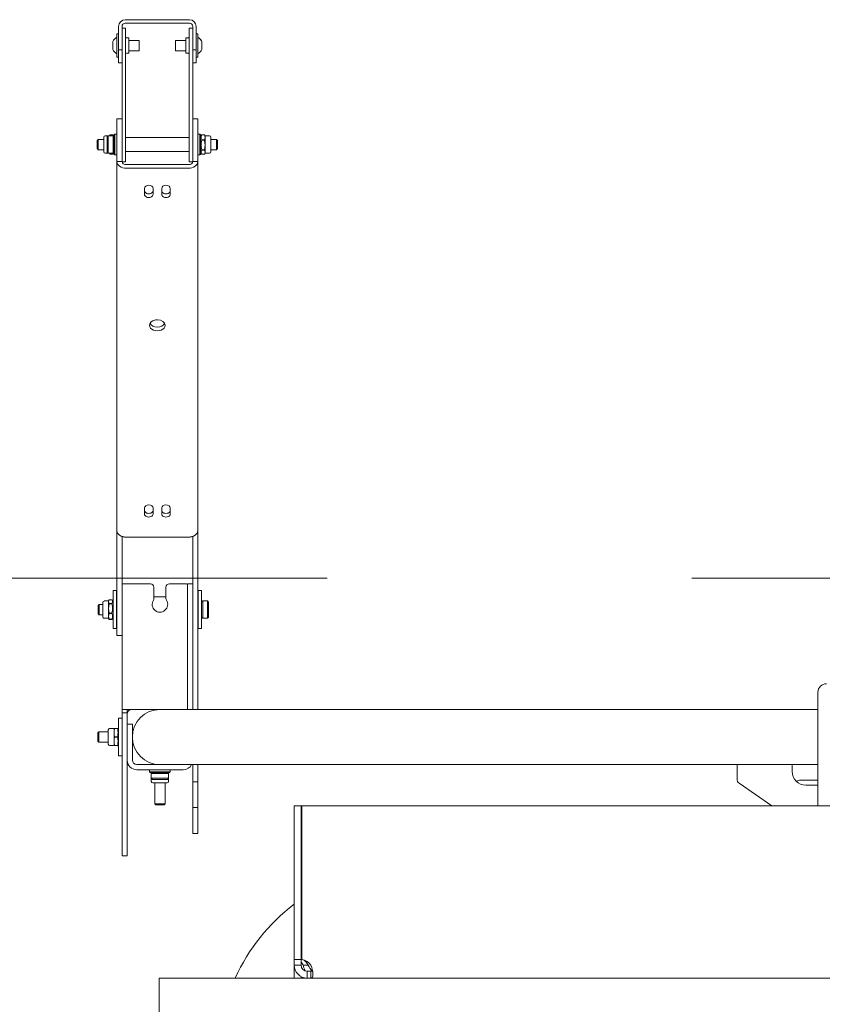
# Model space of a CAD drawing. Header units: millimetres. Extents: x 11681 to 15516, y 25095 to 29743.
# Tile 21 of 96: x 12364 to 12410, y 28100 to 28157. Entities that reach past the tile are written whole.
import ezdxf

# ---------------------------------------------------------------- set-up
doc = ezdxf.new("R2010")
doc.units = ezdxf.units.MM
doc.linetypes.add('Przerywana podwójnie', pattern=[109.361107, 52.916665, -21.166666, 14.111111, -21.166666])
doc.layers.add('00 - nowa technologia myjni_Nr_pióra__95', color=7, linetype='Continuous', lineweight=20, true_color=0x7c7c7c)
doc.layers.add('410-K Osie główne_Nr_pióra__95', color=7, linetype='Continuous', lineweight=0, true_color=0x7c7c7c)
doc.layers.add('XREF', color=8, linetype='Continuous', lineweight=9)

# ---------------------------------------------------------------- blocks, each defined once
blk = doc.blocks.new('parter 2025.10.15')
at = {"layer": '00 - nowa technologia myjni_Nr_pióra__95', "color": 8, "linetype": 'Continuous', "lineweight": 5}
for p, q in [((91.279, 2766.237), (87.558, 2766.237)), ((87.169, 2765.847), (87.169, 2764.987)), ((87.368, 2765.847), (87.368, 2764.987)), ((87.368, 2765.737), (87.569, 2765.737)), ((87.368, 2765.737), (87.368, 2765.237)), ((91.279, 2766.037), (87.558, 2766.037)), ((87.569, 2765.737), (87.569, 2765.237)), ((91.268, 2765.237), (91.268, 2765.737)), ((91.469, 2765.737), (91.268, 2765.737)), ((91.469, 2764.987), (91.469, 2765.847)), ((91.669, 2764.987), (91.669, 2765.847)), ((87.068, 2764.737), (87.068, 2765.417)), ((87.169, 2765.417), (87.068, 2765.417)), ((87.169, 2764.987), (87.169, 2764.487)), ((87.368, 2764.237), (87.368, 2765.237)), ((87.368, 2764.987), (87.368, 2764.487)), ((87.569, 2764.237), (87.569, 2765.237)), ((87.619, 2765.182), (87.769, 2765.182)), ((87.769, 2765.182), (87.769, 2764.612)), ((87.769, 2765.037), (88.369, 2765.037)), ((88.369, 2765.037), (88.369, 2764.737)), ((90.468, 2764.737), (90.468, 2765.037)), ((91.068, 2765.037), (90.468, 2765.037)), ((91.068, 2764.862), (91.068, 2765.182)), ((91.219, 2765.182), (91.068, 2765.182)), ((91.268, 2765.237), (91.268, 2764.237)), ((91.469, 2764.487), (91.469, 2764.987)), ((91.669, 2765.417), (91.669, 2764.737)), ((91.669, 2765.417), (91.769, 2765.417)), ((91.669, 2765.137), (91.669, 2765.136)), ((91.669, 2764.487), (91.669, 2764.987)), ((91.769, 2765.417), (91.769, 2764.737)), ((86.84, 2764.968), (86.839, 2764.965)), ((86.839, 2764.965), (86.839, 2764.862)), ((86.839, 2764.862), (86.839, 2764.854)), ((86.84, 2764.859), (86.839, 2764.862)), ((86.84, 2764.859), (86.839, 2764.854)), ((86.839, 2764.854), (86.839, 2764.846)), ((86.839, 2764.846), (86.839, 2764.634)), ((86.84, 2764.629), (86.839, 2764.634)), ((86.839, 2764.626), (86.839, 2764.634)), ((86.839, 2764.626), (86.84, 2764.629)), ((86.839, 2764.626), (86.839, 2764.509)), ((86.839, 2764.509), (86.84, 2764.506)), ((86.84, 2764.506), (86.839, 2764.509)), ((87.068, 2764.057), (87.068, 2764.737)), ((87.169, 2764.487), (87.368, 2764.487)), ((87.169, 2764.487), (87.169, 2764.237)), ((87.368, 2764.487), (87.368, 2764.237)), ((87.769, 2764.612), (87.769, 2764.292)), ((87.769, 2764.437), (88.369, 2764.437)), ((87.769, 2764.437), (88.369, 2764.437)), ((87.769, 2764.437), (88.369, 2764.437)), ((87.769, 2764.437), (88.369, 2764.437)), ((88.369, 2764.737), (88.369, 2764.437)), ((90.468, 2764.437), (90.468, 2764.737)), ((91.068, 2764.437), (90.468, 2764.437)), ((91.068, 2764.437), (90.468, 2764.437)), ((91.068, 2764.437), (90.468, 2764.437)), ((91.068, 2764.437), (90.468, 2764.437)), ((91.068, 2764.292), (91.068, 2764.862)), ((91.669, 2764.487), (91.469, 2764.487)), ((91.469, 2764.237), (91.469, 2764.487)), ((91.669, 2764.737), (91.669, 2764.057)), ((91.669, 2764.237), (91.669, 2764.487)), ((91.769, 2764.737), (91.769, 2764.057)), ((91.997, 2764.968), (91.998, 2764.965)), ((91.997, 2764.968), (91.998, 2764.965)), ((91.997, 2764.846), (91.998, 2764.848)), ((91.998, 2764.84), (91.997, 2764.846)), ((91.997, 2764.615), (91.998, 2764.62)), ((91.997, 2764.615), (91.998, 2764.612)), ((91.998, 2764.509), (91.997, 2764.506)), ((91.998, 2764.508), (91.997, 2764.506)), ((91.998, 2764.967), (91.998, 2764.965)), ((91.998, 2764.848), (91.998, 2764.965)), ((91.998, 2764.848), (91.998, 2764.84)), ((91.998, 2764.628), (91.998, 2764.84)), ((91.998, 2764.62), (91.998, 2764.628)), ((91.998, 2764.612), (91.998, 2764.62)), ((91.998, 2764.509), (91.998, 2764.612)), ((87.169, 2764.057), (87.068, 2764.057)), ((87.169, 2764.057), (87.068, 2764.057)), ((87.169, 2764.057), (87.068, 2764.057)), ((87.169, 2764.057), (87.068, 2764.057)), ((87.169, 2764.237), (87.169, 2763.737)), ((87.368, 2764.237), (87.368, 2764.022)), ((87.368, 2764.237), (87.368, 2763.804)), ((87.569, 2764.237), (87.569, 2763.804)), ((87.619, 2764.292), (87.769, 2764.292)), ((87.619, 2764.292), (87.769, 2764.292)), ((87.619, 2764.292), (87.769, 2764.292)), ((87.619, 2764.292), (87.769, 2764.292)), ((91.219, 2764.292), (91.068, 2764.292)), ((91.219, 2764.292), (91.068, 2764.292)), ((91.219, 2764.292), (91.068, 2764.292)), ((91.219, 2764.292), (91.068, 2764.292)), ((91.268, 2763.804), (91.268, 2764.237)), ((91.469, 2764.237), (91.469, 2763.737)), ((91.469, 2763.804), (91.469, 2764.237)), ((91.669, 2764.237), (91.669, 2763.737)), ((91.669, 2764.057), (91.769, 2764.057)), ((91.669, 2764.057), (91.769, 2764.057)), ((91.669, 2764.057), (91.769, 2764.057)), ((91.669, 2764.057), (91.769, 2764.057)), ((87.169, 2763.737), (87.368, 2763.737)), ((87.368, 2763.804), (87.368, 2763.371)), ((87.368, 2758.987), (87.368, 2763.371)), ((87.569, 2763.804), (87.569, 2763.371)), ((87.569, 2758.987), (87.569, 2763.371)), ((91.268, 2763.371), (91.268, 2763.804)), ((91.268, 2763.371), (91.268, 2758.987)), ((91.469, 2763.371), (91.469, 2763.804)), ((91.669, 2763.737), (91.469, 2763.737)), ((91.469, 2763.371), (91.469, 2758.987)), ((87.068, 2758.046), (87.068, 2760.487)), ((87.368, 2760.487), (87.068, 2760.487)), ((91.469, 2760.487), (91.469, 2760.048)), ((91.469, 2760.487), (91.769, 2760.487)), ((91.769, 2760.487), (91.769, 2760.048)), ((91.469, 2760.048), (91.469, 2758.046)), ((91.769, 2760.048), (91.769, 2758.046)), ((85.929, 2759.226), (85.99, 2759.287)), ((85.99, 2759.287), (85.99, 2758.694)), ((85.99, 2759.287), (86.308, 2759.287)), ((86.308, 2759.406), (86.308, 2758.579)), ((86.39, 2759.487), (86.568, 2759.487)), ((86.508, 2759.427), (86.568, 2759.487)), ((86.508, 2758.755), (86.508, 2759.427)), ((86.568, 2758.723), (86.568, 2759.487)), ((86.848, 2759.487), (86.568, 2759.487)), ((86.651, 2759.487), (86.658, 2759.507)), ((86.676, 2759.543), (86.836, 2759.543)), ((86.676, 2759.543), (86.676, 2759.543)), ((86.837, 2759.543), (86.836, 2759.543)), ((86.848, 2758.723), (86.848, 2759.487)), ((86.909, 2759.427), (86.848, 2759.487)), ((86.909, 2759.432), (86.865, 2759.507)), ((86.909, 2759.547), (86.949, 2759.587)), ((86.909, 2759.547), (86.909, 2759.227)), ((86.949, 2759.587), (86.949, 2759.244)), ((86.949, 2759.587), (87.068, 2759.587)), ((91.268, 2759.387), (87.569, 2759.387)), ((91.769, 2759.488), (91.769, 2759.587)), ((91.888, 2759.587), (91.769, 2759.587)), ((91.769, 2758.387), (91.769, 2759.488)), ((91.769, 2758.587), (91.769, 2759.335)), ((91.888, 2759.488), (91.888, 2759.587)), ((91.929, 2759.547), (91.888, 2759.587)), ((91.929, 2759.547), (91.888, 2759.587)), ((91.888, 2758.387), (91.888, 2759.488)), ((91.929, 2759.432), (91.995, 2759.547)), ((91.929, 2759.455), (91.929, 2759.547)), ((91.929, 2758.427), (91.929, 2759.455)), ((91.929, 2758.752), (91.929, 2759.432)), ((92.001, 2759.557), (91.995, 2759.547)), ((92.001, 2759.555), (92.001, 2759.557)), ((92.161, 2759.557), (92.001, 2759.557)), ((92.161, 2759.555), (92.001, 2759.555)), ((92.001, 2759.232), (92.001, 2759.255)), ((92.161, 2759.255), (92.001, 2759.255)), ((92.161, 2759.555), (92.161, 2759.557)), ((92.161, 2759.557), (92.164, 2759.547)), ((92.161, 2759.232), (92.161, 2759.255)), ((92.186, 2759.487), (92.164, 2759.547)), ((92.186, 2759.405), (92.186, 2759.487)), ((92.447, 2759.487), (92.186, 2759.487)), ((92.186, 2758.959), (92.186, 2759.405)), ((92.529, 2758.766), (92.529, 2759.406)), ((92.847, 2759.287), (92.529, 2759.287)), ((92.847, 2758.828), (92.847, 2759.287)), ((92.908, 2759.226), (92.847, 2759.287)), ((85.929, 2759.226), (85.929, 2758.755)), ((85.929, 2758.755), (85.929, 2758.748)), ((85.929, 2758.748), (85.99, 2758.687)), ((85.99, 2758.694), (85.99, 2758.687)), ((85.99, 2758.687), (86.308, 2758.687)), ((86.508, 2758.547), (86.508, 2758.755)), ((86.568, 2758.487), (86.568, 2758.723)), ((86.848, 2758.487), (86.848, 2758.723)), ((86.909, 2759.227), (86.909, 2758.427)), ((86.949, 2759.244), (86.949, 2758.387)), ((87.368, 2758.987), (87.368, 2757.997)), ((87.368, 2758.046), (87.368, 2758.911)), ((87.569, 2758.987), (87.569, 2757.987)), ((91.268, 2757.987), (91.268, 2758.987)), ((91.469, 2758.905), (91.469, 2758.987)), ((91.929, 2758.542), (91.929, 2758.752)), ((92.161, 2759.232), (92.001, 2759.232)), ((92.001, 2758.664), (92.001, 2758.686)), ((92.161, 2758.686), (92.001, 2758.686)), ((92.161, 2758.664), (92.161, 2758.686)), ((92.161, 2758.686), (92.161, 2758.686)), ((92.186, 2758.723), (92.186, 2758.959)), ((92.186, 2758.54), (92.186, 2758.723)), ((92.529, 2758.568), (92.529, 2758.766)), ((92.847, 2758.687), (92.529, 2758.687)), ((92.847, 2758.687), (92.847, 2758.828)), ((92.908, 2758.748), (92.847, 2758.687)), ((92.908, 2758.861), (92.908, 2759.226)), ((92.908, 2758.748), (92.908, 2758.861)), ((86.308, 2758.579), (86.308, 2758.568)), ((86.39, 2758.487), (86.651, 2758.487)), ((86.508, 2758.547), (86.568, 2758.487)), ((86.848, 2758.487), (86.568, 2758.487)), ((86.651, 2758.487), (86.658, 2758.467)), ((86.676, 2758.437), (86.836, 2758.437)), ((86.676, 2758.437), (86.676, 2758.431)), ((86.676, 2758.431), (86.836, 2758.431)), ((86.676, 2758.431), (86.676, 2758.431)), ((86.836, 2758.437), (86.836, 2758.431)), ((86.909, 2758.547), (86.848, 2758.487)), ((86.909, 2758.542), (86.865, 2758.467)), ((86.909, 2758.427), (86.949, 2758.387)), ((86.949, 2758.387), (87.068, 2758.387)), ((86.949, 2758.387), (87.068, 2758.387)), ((91.268, 2758.587), (87.568, 2758.587)), ((91.268, 2758.587), (87.569, 2758.587)), ((91.888, 2758.387), (91.769, 2758.387)), ((91.888, 2758.387), (91.769, 2758.387)), ((91.929, 2758.427), (91.888, 2758.387)), ((91.929, 2758.427), (91.888, 2758.387)), ((91.929, 2758.542), (91.995, 2758.427)), ((92.001, 2758.418), (91.995, 2758.427)), ((92.161, 2758.664), (92.001, 2758.664)), ((92.161, 2758.418), (92.001, 2758.418)), ((92.161, 2758.418), (92.164, 2758.427)), ((92.186, 2758.487), (92.164, 2758.427)), ((92.186, 2758.487), (92.186, 2758.54)), ((92.447, 2758.487), (92.186, 2758.487)), ((92.186, 2758.487), (92.269, 2758.487)), ((87.068, 2758.046), (87.068, 2758.009)), ((87.068, 2758.009), (87.068, 2757.997)), ((87.368, 2758.009), (87.068, 2758.009)), ((87.068, 2736.572), (87.068, 2757.997)), ((87.368, 2758.046), (87.368, 2758.009)), ((87.368, 2758.009), (87.368, 2757.997)), ((87.368, 2757.987), (87.569, 2757.987)), ((87.619, 2757.82), (91.219, 2757.82)), ((87.619, 2757.608), (91.219, 2757.608)), ((91.469, 2757.987), (91.268, 2757.987)), ((91.469, 2758.009), (91.469, 2758.046)), ((91.469, 2757.997), (91.469, 2758.009)), ((91.469, 2758.009), (91.769, 2758.009)), ((91.769, 2758.009), (91.769, 2758.046)), ((91.769, 2757.997), (91.769, 2758.009)), ((91.769, 2736.572), (91.769, 2757.997)), ((88.669, 2756.088), (88.669, 2756.441)), ((89.169, 2756.088), (89.169, 2756.441)), ((89.669, 2756.088), (89.669, 2756.441)), ((90.168, 2756.088), (90.168, 2756.441)), ((88.669, 2737.527), (88.669, 2737.88)), ((89.169, 2737.527), (89.169, 2737.88)), ((89.669, 2737.527), (89.669, 2737.88)), ((90.168, 2737.527), (90.168, 2737.88)), ((87.068, 2736.572), (87.068, 2736.501)), ((87.068, 2736.501), (87.068, 2736.324)), ((91.769, 2736.501), (91.769, 2736.572)), ((91.769, 2736.501), (91.769, 2736.324)), ((87.068, 2736.324), (87.068, 2736.183)), ((87.068, 2736.183), (87.068, 2730.915)), ((87.368, 2736.225), (87.368, 2736.183)), ((87.368, 2736.183), (87.368, 2731.054)), ((91.219, 2736.183), (87.619, 2736.183)), ((91.219, 2736.183), (87.619, 2736.183)), ((91.469, 2736.183), (91.469, 2736.225)), ((91.469, 2730.279), (91.469, 2736.183)), ((91.769, 2736.183), (91.769, 2736.324)), ((91.769, 2730.279), (91.769, 2736.183)), ((86.848, 2733.076), (86.848, 2731.561)), ((86.848, 2733.076), (87.049, 2733.076)), ((87.049, 2733.076), (87.049, 2731.561)), ((87.368, 2726.176), (87.368, 2733.476)), ((87.368, 2733.476), (87.919, 2733.476)), ((89.019, 2733.476), (87.919, 2733.476)), ((89.218, 2732.622), (89.218, 2733.275)), ((89.919, 2732.622), (89.919, 2733.275)), ((91.118, 2733.476), (90.119, 2733.476)), ((91.169, 2733.476), (91.169, 2732.976)), ((91.469, 2733.476), (91.169, 2733.476)), ((91.169, 2732.976), (91.169, 2726.176)), ((91.788, 2733.076), (91.788, 2731.561)), ((91.788, 2733.076), (91.989, 2733.076)), ((91.989, 2733.076), (91.989, 2731.561)), ((86.248, 2732.394), (86.248, 2731.56)), ((86.33, 2732.476), (86.591, 2732.476)), ((86.591, 2732.476), (86.606, 2732.516)), ((86.591, 2732.476), (86.591, 2732.439)), ((86.591, 2732.439), (86.591, 2732.044)), ((86.616, 2732.542), (86.617, 2732.542)), ((86.617, 2732.542), (86.776, 2732.542)), ((86.776, 2732.542), (86.776, 2732.542)), ((86.788, 2732.525), (86.794, 2732.515)), ((86.848, 2732.421), (86.794, 2732.516)), ((86.848, 2732.421), (86.794, 2732.515)), ((87.049, 2732.675), (87.068, 2732.696)), ((87.049, 2732.675), (87.049, 2732.311)), ((89.218, 2732.725), (89.919, 2732.725)), ((91.788, 2732.426), (91.768, 2732.446)), ((91.788, 2732.426), (91.769, 2732.445)), ((91.989, 2732.416), (92.049, 2732.476)), ((91.989, 2732.416), (91.989, 2731.538)), ((92.049, 2732.476), (92.049, 2731.479)), ((92.049, 2732.476), (92.328, 2732.476)), ((92.388, 2732.416), (92.328, 2732.476)), ((92.328, 2732.476), (92.328, 2731.479)), ((92.388, 2732.416), (92.328, 2732.476)), ((92.388, 2732.416), (92.388, 2731.538)), ((85.988, 2732.214), (86.05, 2732.276)), ((85.988, 2732.214), (85.988, 2731.739)), ((86.05, 2732.276), (86.05, 2731.678)), ((86.05, 2732.276), (86.248, 2732.276)), ((86.591, 2732.044), (86.591, 2731.581)), ((86.617, 2732.335), (86.776, 2732.335)), ((86.617, 2732.335), (86.617, 2732.315)), ((86.617, 2732.315), (86.776, 2732.315)), ((86.776, 2732.335), (86.776, 2732.315)), ((87.049, 2732.311), (87.049, 2731.276)), ((91.469, 2732.104), (91.469, 2726.176)), ((85.988, 2731.739), (85.988, 2731.737)), ((85.988, 2731.737), (86.05, 2731.676)), ((86.05, 2731.678), (86.05, 2731.676)), ((86.05, 2731.676), (86.248, 2731.676)), ((86.05, 2731.676), (86.248, 2731.676)), ((86.248, 2731.56), (86.248, 2731.557)), ((86.33, 2731.475), (86.591, 2731.475)), ((86.33, 2731.475), (86.591, 2731.475)), ((86.591, 2731.581), (86.591, 2731.479)), ((86.591, 2731.479), (86.591, 2731.475)), ((86.591, 2731.475), (86.606, 2731.436)), ((86.616, 2731.41), (86.617, 2731.41)), ((86.617, 2731.773), (86.617, 2731.749)), ((86.617, 2731.773), (86.776, 2731.773)), ((86.617, 2731.749), (86.776, 2731.749)), ((86.617, 2731.413), (86.776, 2731.413)), ((86.617, 2731.413), (86.617, 2731.41)), ((86.617, 2731.41), (86.776, 2731.41)), ((86.776, 2731.773), (86.776, 2731.749)), ((86.776, 2731.413), (86.776, 2731.41)), ((86.776, 2731.41), (86.776, 2731.41)), ((86.848, 2731.531), (86.794, 2731.436)), ((86.848, 2731.531), (86.794, 2731.436)), ((86.848, 2731.561), (86.848, 2730.876)), ((87.049, 2731.561), (87.049, 2730.876)), ((87.049, 2731.276), (87.068, 2731.256)), ((91.788, 2731.526), (91.768, 2731.505)), ((91.788, 2731.526), (91.769, 2731.506)), ((91.788, 2731.561), (91.788, 2730.876)), ((91.989, 2731.561), (91.989, 2730.876)), ((91.989, 2731.538), (91.989, 2731.536)), ((91.989, 2731.536), (92.049, 2731.475)), ((92.049, 2731.479), (92.049, 2731.475)), ((92.049, 2731.475), (92.328, 2731.475)), ((92.049, 2731.475), (92.328, 2731.475)), ((92.388, 2731.536), (92.328, 2731.475)), ((92.388, 2731.536), (92.328, 2731.475)), ((92.328, 2731.479), (92.328, 2731.475)), ((92.328, 2731.476), (92.328, 2731.475)), ((92.388, 2731.538), (92.388, 2731.536)), ((86.848, 2730.876), (87.049, 2730.876)), ((86.848, 2730.876), (87.049, 2730.876)), ((87.068, 2730.476), (87.068, 2730.915)), ((91.788, 2730.876), (91.989, 2730.876)), ((91.788, 2730.876), (91.989, 2730.876)), ((87.368, 2730.476), (87.068, 2730.476)), ((87.368, 2730.476), (87.068, 2730.476)), ((91.469, 2730.279), (91.469, 2729.218)), ((91.769, 2730.279), (91.769, 2729.218)), ((91.469, 2726.176), (91.469, 2729.218)), ((91.769, 2726.176), (91.769, 2729.218)), ((127.769, 2727.189), (127.769, 2720.576)), ((87.919, 2726.176), (87.368, 2726.176)), ((87.368, 2726.176), (87.368, 2725.976)), ((87.668, 2726.176), (87.668, 2725.976)), ((89.557, 2726.176), (87.919, 2726.176)), ((89.269, 2726.176), (89.269, 2726.147)), ((89.568, 2726.176), (97.668, 2726.176)), ((97.668, 2726.176), (127.769, 2726.176)), ((87.169, 2725.676), (87.169, 2724.164)), ((87.169, 2725.676), (87.368, 2725.676)), ((87.368, 2725.976), (87.368, 2725.775)), ((87.668, 2725.976), (87.368, 2725.976)), ((87.368, 2725.775), (87.368, 2725.591)), ((87.368, 2725.591), (87.368, 2725.418)), ((87.668, 2725.976), (87.668, 2725.775)), ((87.668, 2725.775), (87.668, 2725.591)), ((87.668, 2725.591), (87.668, 2725.418)), ((86.568, 2724.994), (86.568, 2724.21)), ((86.65, 2725.076), (86.911, 2725.076)), ((86.911, 2725.076), (86.911, 2724.831)), ((86.937, 2725.079), (87.096, 2725.079)), ((86.937, 2725.079), (86.937, 2725.066)), ((86.937, 2725.066), (87.096, 2725.066)), ((87.096, 2725.079), (87.096, 2725.066)), ((87.169, 2725.02), (87.137, 2725.076)), ((87.368, 2725.418), (87.368, 2725.1)), ((87.368, 2725.1), (87.368, 2724.927)), ((87.668, 2725.418), (87.668, 2725.1)), ((87.668, 2725.326), (87.968, 2725.326)), ((87.668, 2724.826), (87.668, 2725.326)), ((87.668, 2725.1), (87.668, 2724.927)), ((87.968, 2724.826), (87.968, 2725.326)), ((85.968, 2724.814), (86.03, 2724.876)), ((85.968, 2724.814), (85.968, 2724.367)), ((86.03, 2724.876), (86.03, 2724.314)), ((86.03, 2724.876), (86.568, 2724.876)), ((86.911, 2724.831), (86.911, 2724.331)), ((86.937, 2724.595), (86.937, 2724.569)), ((86.937, 2724.595), (87.096, 2724.595)), ((86.937, 2724.569), (87.096, 2724.569)), ((87.096, 2724.595), (87.096, 2724.569)), ((87.368, 2724.927), (87.368, 2718.676)), ((87.668, 2724.927), (87.668, 2718.676)), ((87.668, 2724.826), (87.668, 2723.226)), ((87.968, 2724.876), (87.997, 2724.876)), ((87.968, 2724.826), (87.968, 2724.586)), ((87.968, 2724.564), (87.968, 2723.226)), ((85.968, 2724.367), (85.968, 2724.337)), ((85.968, 2724.337), (86.03, 2724.276)), ((86.03, 2724.314), (86.03, 2724.276)), ((86.03, 2724.276), (86.568, 2724.276)), ((86.568, 2724.21), (86.568, 2724.157)), ((86.65, 2724.076), (86.911, 2724.076)), ((86.911, 2724.331), (86.911, 2724.14)), ((86.911, 2724.14), (86.911, 2724.076)), ((86.937, 2724.092), (87.096, 2724.092)), ((86.937, 2724.092), (86.937, 2724.079)), ((86.937, 2724.079), (87.096, 2724.079)), ((86.937, 2724.073), (87.096, 2724.073)), ((87.096, 2724.092), (87.096, 2724.079)), ((87.169, 2724.131), (87.137, 2724.076)), ((87.169, 2724.164), (87.169, 2723.476)), ((87.968, 2724.276), (87.997, 2724.276)), ((87.169, 2723.476), (87.368, 2723.476)), ((88.219, 2722.976), (90.919, 2722.976)), ((88.219, 2722.675), (90.919, 2722.675)), ((88.969, 2722.675), (90.098, 2722.675)), ((88.969, 2722.556), (88.969, 2722.675)), ((89.269, 2723.004), (89.269, 2722.976)), ((89.568, 2722.976), (97.668, 2722.976)), ((90.098, 2722.675), (90.168, 2722.675)), ((90.168, 2722.556), (90.168, 2722.675)), ((90.168, 2722.556), (90.168, 2722.675)), ((91.408, 2722.976), (91.465, 2722.976)), ((91.469, 2722.176), (91.469, 2722.976)), ((91.769, 2722.976), (97.668, 2722.976)), ((91.769, 2722.176), (91.769, 2722.976)), ((97.668, 2722.976), (123.118, 2722.976)), ((123.115, 2722.976), (97.668, 2722.976)), ((123.069, 2722.133), (123.069, 2722.926)), ((123.118, 2722.976), (126.219, 2722.976)), ((126.219, 2722.976), (127.769, 2722.976)), ((127.768, 2722.976), (126.219, 2722.976)), ((126.268, 2722.926), (126.268, 2722.576)), ((88.969, 2722.556), (90.098, 2722.556)), ((89.008, 2722.516), (88.969, 2722.556)), ((89.008, 2722.516), (90.063, 2722.516)), ((89.066, 2722.443), (89.068, 2722.443)), ((89.066, 2722.284), (89.066, 2722.443)), ((89.066, 2722.284), (89.068, 2722.284)), ((89.124, 2722.516), (89.068, 2722.484)), ((89.129, 2722.516), (89.068, 2722.456)), ((89.132, 2722.456), (89.068, 2722.456)), ((89.068, 2722.456), (89.068, 2722.176)), ((89.068, 2721.997), (89.068, 2722.176)), ((89.132, 2722.176), (89.068, 2722.176)), ((89.129, 2722.116), (89.068, 2722.176)), ((89.185, 2722.516), (89.129, 2722.516)), ((89.185, 2722.116), (89.129, 2722.116)), ((90.069, 2722.456), (89.132, 2722.456)), ((90.069, 2722.176), (89.132, 2722.176)), ((90.009, 2722.516), (89.185, 2722.516)), ((90.009, 2722.116), (89.185, 2722.116)), ((90.009, 2722.516), (90.069, 2722.456)), ((90.009, 2722.116), (90.069, 2722.176)), ((90.013, 2722.516), (90.069, 2722.484)), ((90.063, 2722.516), (90.128, 2722.516)), ((90.069, 2722.456), (90.069, 2722.176)), ((90.069, 2721.997), (90.069, 2722.258)), ((90.072, 2722.284), (90.072, 2722.443)), ((90.098, 2722.556), (90.168, 2722.556)), ((90.128, 2722.516), (90.168, 2722.556)), ((90.128, 2722.516), (90.168, 2722.556)), ((91.469, 2721.976), (91.469, 2722.176)), ((91.769, 2721.976), (91.769, 2722.176)), ((89.15, 2721.916), (89.934, 2721.916)), ((89.269, 2720.697), (89.269, 2721.916)), ((89.868, 2720.697), (89.868, 2721.916)), ((89.934, 2721.916), (89.987, 2721.916)), ((91.469, 2721.776), (91.469, 2721.976)), ((91.469, 2721.976), (91.769, 2721.976)), ((91.469, 2721.776), (91.469, 2720.676)), ((91.769, 2721.776), (91.769, 2721.976)), ((91.769, 2721.776), (91.769, 2720.676)), ((125.086, 2720.576), (123.197, 2721.886)), ((127.769, 2722.075), (126.769, 2722.075)), ((127.769, 2721.776), (127.068, 2721.776)), ((89.269, 2720.697), (89.83, 2720.697)), ((89.33, 2720.636), (89.269, 2720.697)), ((89.33, 2720.636), (89.777, 2720.636)), ((89.777, 2720.636), (89.807, 2720.636)), ((89.807, 2720.636), (89.868, 2720.697)), ((89.83, 2720.697), (89.868, 2720.697)), ((91.469, 2720.476), (91.469, 2720.676)), ((91.469, 2720.276), (91.469, 2720.476)), ((91.469, 2720.476), (91.769, 2720.476)), ((91.769, 2720.476), (91.769, 2720.676)), ((91.769, 2720.276), (91.769, 2720.476)), ((97.769, 2720.576), (97.368, 2720.576)), ((97.368, 2720.576), (97.368, 2711.654)), ((97.809, 2720.576), (97.769, 2720.576)), ((97.769, 2711.83), (97.769, 2720.576)), ((97.769, 2711.654), (97.769, 2720.576)), ((97.809, 2720.576), (97.809, 2711.65)), ((128.768, 2720.576), (97.809, 2720.576)), ((91.469, 2719.476), (91.469, 2720.276)), ((91.769, 2719.476), (91.769, 2720.276)), ((91.469, 2718.975), (91.469, 2719.476)), ((91.769, 2718.975), (91.769, 2719.476)), ((87.368, 2718.676), (87.368, 2717.675)), ((87.668, 2718.676), (87.668, 2717.675)), ((91.469, 2718.975), (91.769, 2718.975)), ((87.668, 2717.675), (87.368, 2717.675)), ((97.769, 2711.313), (97.769, 2711.976)), ((97.769, 2711.654), (97.368, 2711.654)), ((97.368, 2711.654), (97.368, 2711.316)), ((97.769, 2711.316), (97.368, 2711.316)), ((97.368, 2711.312), (97.368, 2710.576)), ((97.769, 2711.654), (97.769, 2711.316)), ((98.174, 2711.316), (97.879, 2711.316)), ((97.769, 2710.576), (97.769, 2710.658)), ((98.333, 2710.976), (98.109, 2710.976)), ((98.109, 2710.976), (98.109, 2710.576)), ((98.333, 2710.976), (98.333, 2710.576)), ((89.518, 2710.576), (89.518, 2709.575)), ((89.518, 2710.576), (324.469, 2710.576)), ((98.333, 2710.576), (98.109, 2710.576)), ((128.704, 2710.576), (98.333, 2710.576)), ((89.518, 2709.575), (89.518, 2705.576))]:
    blk.add_line(p, q, dxfattribs=at)
for points in [[(86.865, 2759.507), (86.876, 2759.479), (86.876, 2759.459)], [(92.001, 2759.255), (91.98, 2759.301), (91.968, 2759.342), (91.96, 2759.405), (91.968, 2759.467), (91.98, 2759.509), (92.001, 2759.555)], [(92.186, 2759.405), (92.181, 2759.469), (92.161, 2759.555)], [(92.161, 2759.255), (92.181, 2759.341), (92.186, 2759.405)], [(92.001, 2758.686), (91.98, 2758.769), (91.968, 2758.845), (91.96, 2758.959), (91.968, 2759.074), (91.98, 2759.149), (92.001, 2759.232)], [(92.186, 2758.959), (92.181, 2759.075), (92.161, 2759.232)], [(92.161, 2758.686), (92.181, 2758.842), (92.186, 2758.959)], [(91.995, 2758.427), (91.978, 2758.459), (91.968, 2758.489), (91.96, 2758.54), (91.968, 2758.592), (91.98, 2758.626), (92.001, 2758.664)], [(92.186, 2758.54), (92.181, 2758.593), (92.161, 2758.664)], [(92.164, 2758.427), (92.181, 2758.488), (92.186, 2758.54)], [(86.591, 2732.439), (86.596, 2732.395), (86.617, 2732.335)], [(86.794, 2732.516), (86.809, 2732.482), (86.817, 2732.439), (86.809, 2732.395), (86.797, 2732.367), (86.776, 2732.335)], [(86.617, 2732.315), (86.596, 2732.16), (86.591, 2732.044)], [(86.591, 2732.044), (86.596, 2731.928), (86.617, 2731.773)], [(86.776, 2732.315), (86.797, 2732.232), (86.809, 2732.158), (86.817, 2732.045), (86.809, 2731.931), (86.797, 2731.856), (86.776, 2731.773)], [(86.617, 2731.749), (86.596, 2731.652), (86.591, 2731.581)], [(86.591, 2731.581), (86.596, 2731.509), (86.617, 2731.413)], [(86.776, 2731.749), (86.797, 2731.698), (86.809, 2731.651), (86.817, 2731.581), (86.809, 2731.511), (86.797, 2731.464), (86.776, 2731.413)], [(86.911, 2725.076), (86.916, 2725.077), (86.937, 2725.079)], [(86.937, 2725.066), (86.916, 2724.931), (86.911, 2724.831)], [(87.137, 2725.076), (87.129, 2725.077), (87.096, 2725.079)], [(87.096, 2725.066), (87.117, 2724.994), (87.129, 2724.929), (87.137, 2724.831), (87.129, 2724.733), (87.117, 2724.668), (87.096, 2724.595)], [(86.911, 2724.831), (86.916, 2724.73), (86.937, 2724.595)], [(86.937, 2724.569), (86.916, 2724.432), (86.911, 2724.331)], [(87.096, 2724.569), (87.117, 2724.496), (87.129, 2724.431), (87.137, 2724.331), (87.129, 2724.232), (87.117, 2724.165), (87.096, 2724.092)], [(86.911, 2724.331), (86.916, 2724.229), (86.937, 2724.092)], [(86.936, 2724.079), (86.916, 2724.077), (86.911, 2724.076)], [(86.911, 2724.076), (86.916, 2724.074), (86.937, 2724.073)], [(87.137, 2724.076), (87.129, 2724.074), (87.096, 2724.073)], [(87.097, 2724.079), (87.129, 2724.077), (87.137, 2724.076)], [(89.068, 2722.484), (89.067, 2722.476), (89.066, 2722.443)], [(89.068, 2722.258), (89.067, 2722.263), (89.066, 2722.284)], [(90.066, 2722.458), (90.067, 2722.476), (90.068, 2722.484)], [(90.069, 2722.484), (90.07, 2722.476), (90.072, 2722.443)], [(90.069, 2722.258), (90.07, 2722.263), (90.072, 2722.284)], [(97.999, 2710.994), (97.953, 2711.1), (97.926, 2711.172), (97.879, 2711.316)], [(98.403, 2710.989), (98.378, 2711.013), (98.346, 2711.049), (98.275, 2711.151), (98.225, 2711.233), (98.174, 2711.316)], [(98.333, 2711.316), (98.379, 2711.193), (98.414, 2711.069), (98.437, 2710.948), (98.448, 2710.835), (98.45, 2710.792)], [(98.427, 2711.007), (98.412, 2710.994), (98.393, 2710.984), (98.365, 2710.978), (98.333, 2710.976)], [(98.45, 2710.792), (98.443, 2710.705), (98.436, 2710.669), (98.425, 2710.637), (98.41, 2710.612), (98.392, 2710.594), (98.365, 2710.58), (98.333, 2710.576)]]:
    blk.add_lwpolyline(points, dxfattribs=at)
for centre, radius, start, end in [((87.558, 2765.847), 0.39, 90, 180), ((91.279, 2765.847), 0.39, 0, 90), ((87.558, 2765.847), 0.19, 90, 180), ((91.279, 2765.847), 0.19, 0, 90), ((87.339, 2764.737), 0.55, 119.4405, 155.4641), ((87.619, 2765.232), 0.05, 180, 270), ((87.619, 2765.232), 0.05, 180.001, 223.3161), ((91.219, 2765.232), 0.05, 270, 0), ((91.498, 2764.737), 0.55, 24.5359, 60.5595), ((91.498, 2764.737), 0.55, 24.5359, 45.4833), ((91.498, 2764.737), 0.55, 24.5359, 45.4829), ((87.339, 2764.737), 0.55, 204.5359, 240.5595), ((91.498, 2764.737), 0.55, 299.4405, 335.4641), ((91.498, 2764.737), 0.55, 299.4405, 335.4641), ((91.498, 2764.737), 0.55, 299.4405, 335.4641), ((91.498, 2764.737), 0.55, 299.4405, 335.4641), ((87.339, 2764.737), 0.55, 225.4697, 240.5595), ((87.339, 2764.737), 0.55, 225.4695, 240.5595), ((87.619, 2764.242), 0.05, 90, 180), ((87.619, 2764.242), 0.05, 90, 180), ((87.619, 2764.242), 0.05, 90, 180), ((87.619, 2764.242), 0.05, 90, 180), ((91.219, 2764.242), 0.05, 0, 90), ((86.39, 2759.406), 0.0812, 90, 180), ((86.775, 2759.464), 0.124, 159.7922, 169.404), ((86.833, 2759.441), 0.186, 146.9513, 159.3039), ((86.715, 2759.416), 0.176, 31.3429, 46.3284), ((92.447, 2759.406), 0.0812, 0, 90), ((86.39, 2758.568), 0.0812, 180, 270), ((86.833, 2758.533), 0.186, 200.6961, 213.0487), ((87.617, 2758.675), 0.97, 191.1618, 194.1701), ((86.218, 2758.686), 0.667, 338.1178, 343.3633), ((86.715, 2758.559), 0.176, 313.6717, 328.6571), ((92.447, 2758.568), 0.0812, 270, 0), ((89.019, 2733.275), 0.2, 0, 90), ((90.119, 2733.275), 0.2, 90, 180), ((91.118, 2733.426), 0.05, 0, 90), ((86.33, 2732.394), 0.0812, 90, 180), ((86.813, 2732.436), 0.222, 159.0963, 179.3409), ((86.921, 2732.4), 0.336, 155.0309, 159.8744), ((86.546, 2732.371), 0.287, 30.2191, 36.5179), ((89.568, 2732.276), 0.45, 147.7958, 32.2042), ((89.019, 2732.622), 0.2, 327.7958, 0), ((90.119, 2732.622), 0.2, 180, 212.2042), ((86.33, 2731.557), 0.0812, 180, 270), ((86.33, 2731.557), 0.0812, 225.4312, 270.0006), ((86.921, 2731.552), 0.337, 200.1256, 204.9691), ((86.546, 2731.58), 0.287, 323.4821, 329.7809), ((86.549, 2731.579), 0.284, 323.3289, 329.7699), ((87.919, 2725.926), 0.25, 90, 180), ((89.568, 2724.575), 1.6, 90, 270), ((86.65, 2724.994), 0.0812, 90, 180), ((86.65, 2724.157), 0.0812, 180, 270), ((88.219, 2723.226), 0.55, 180, 270), ((88.219, 2723.226), 0.25, 180, 270), ((90.919, 2723.226), 0.25, 270, 271.0718), ((90.919, 2723.226), 0.55, 270, 332.9695), ((123.118, 2722.926), 0.05, 90, 180), ((126.219, 2722.926), 0.05, 0, 90), ((123.369, 2722.133), 0.3, 180, 235.2441), ((127.068, 2722.576), 0.8, 180, 270), ((89.15, 2721.997), 0.0812, 180, 270), ((89.987, 2721.997), 0.0812, 270, 0), ((126.769, 2721.576), 0.5, 90, 121.1967), ((104.212, 2705.88), 11.298, 127.2815, 155.4428), ((98.109, 2711.316), 0.74, 180, 270), ((98.109, 2711.316), 0.34, 180, 270), ((97.71, 2710.917), 0.74, 32.6268, 82.3131)]:
    blk.add_arc(centre, radius, start, end, dxfattribs=at)
for centre, major_axis, ratio, start_param, end_param in [((87.619, 2757.997), (0.55, 0), 0.707107, 3.141593, 4.712389), ((87.619, 2757.997), (0.25, 0), 0.707107, 3.141593, 4.712389), ((91.219, 2757.997), (-0.55, 0), 0.707107, 1.570796, 3.141593), ((91.219, 2757.997), (-0.25, 0), 0.707107, 1.570796, 3.141593), ((88.918, 2756.441), (-0.25, 0), 0.707107, 3.141593, 6.283185), ((88.918, 2756.441), (-0.25, 0), 0.707107, 3.141593, 6.283185), ((89.919, 2756.441), (-0.25, 0), 0.707107, 3.141593, 6.283185), ((89.919, 2756.441), (-0.25, 0), 0.707107, 3.141593, 6.283185), ((88.918, 2756.3), (-0.25, 0), 0.707107, 0, 3.141593), ((88.918, 2756.088), (-0.25, 0), 0.707107, 0, 3.141593), ((89.919, 2756.3), (-0.25, 0), 0.707107, 0, 3.141593), ((89.919, 2756.088), (-0.25, 0), 0.707107, 0, 3.141593), ((89.418, 2748.487), (0.45, 0), 0.707107, 1.570796, 3.141593), ((89.418, 2748.487), (-0.45, 0), 0.707107, 0, 3.141593), ((89.418, 2748.487), (0.45, 0), 0.707107, 1.570796, 2.801911), ((89.418, 2748.699), (-0.45, 0), 0.707107, 0.339702, 2.80189), ((89.418, 2748.487), (-0.45, 0), 0.707107, 3.141593, 4.712389), ((89.418, 2748.487), (-0.45, 0), 0.707107, 3.141593, 4.712389), ((88.918, 2737.88), (-0.25, 0), 0.707107, 3.141593, 6.283185), ((88.918, 2737.88), (-0.25, 0), 0.707107, 3.141593, 6.283185), ((88.918, 2737.738), (-0.25, 0), 0.707107, 0, 3.141593), ((88.918, 2737.527), (-0.25, 0), 0.707107, 0, 3.141593), ((89.919, 2737.88), (-0.25, 0), 0.707107, 3.141593, 6.283185), ((89.919, 2737.88), (-0.25, 0), 0.707107, 3.141593, 6.283185), ((89.919, 2737.738), (-0.25, 0), 0.707107, 0, 3.141593), ((89.919, 2737.527), (-0.25, 0), 0.707107, 0, 3.141593), ((87.619, 2736.572), (0.55, 0), 0.707107, 3.141593, 4.712389), ((91.219, 2736.572), (-0.55, 0), 0.707107, 1.570796, 3.141593), ((91.219, 2736.572), (-0.55, 0), 0.707107, 3.123959, 3.141593), ((87.619, 2736.572), (0.55, 0), 0.707107, 4.240382, 4.712389), ((91.219, 2736.572), (-0.55, 0), 0.707107, 1.570796, 2.04276), ((128.268, 2727.189), (-0.5, 0), 0.953717, 4.712389, 6.283185), ((97.904, 2711.83), (0, 0.2), 0.675725, 1.570796, 2.360582), ((97.458, 2710.917), (0, -0.74), 0.675725, 2.140242, 2.473314), ((97.904, 2711.83), (0, 0.2), 0.675725, 2.798765, 2.902137), ((97.753, 2710.917), (0, -0.74), 0.675725, 2.140242, 2.902137)]:
    blk.add_ellipse(centre, major_axis=major_axis, ratio=ratio, start_param=start_param, end_param=end_param, dxfattribs=at)
for p in [(92.001, 2758.686), (86.836, 2758.431), (86.776, 2731.41), (87.096, 2724.079)]:
    blk.add_point(p, dxfattribs=at)
at = {"layer": '410-K Osie główne_Nr_pióra__95', "color": 8, "linetype": 'Przerywana podwójnie', "lineweight": 5}
blk.add_line((-63.001, 2733.809), (1039.917, 2733.809), dxfattribs=at)

msp = doc.modelspace()

# ---------------------------------------------------------------- block references
at = {"layer": 'XREF'}
msp.add_blockref('parter 2025.10.15', (12282.339, 25390.784), dxfattribs=at)

doc.saveas('drawing.dxf')
